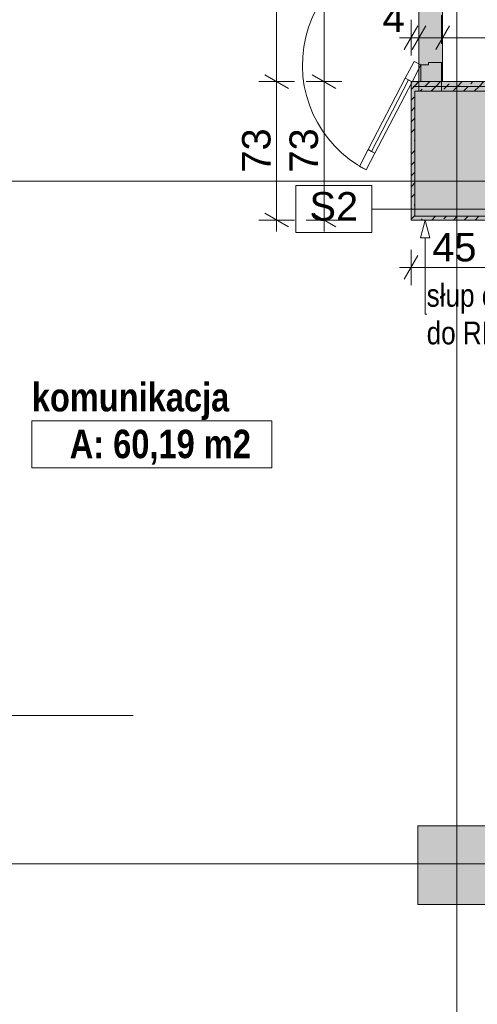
# Paper-space layout 'A-35 RZUT - PIĘTRO 5' of a CAD drawing. Header units: millimetres. Extents: x 0 to 800, y 0 to 500.
# Tile 10 of 18: x 311 to 359, y 172 to 276. Entities that reach past the tile are written whole.
import ezdxf
from ezdxf.xclip import XClip

# ---------------------------------------------------------------- set-up
doc = ezdxf.new("R2010")
doc.units = ezdxf.units.MM
doc.header["$MEASUREMENT"] = 0
doc.header["$XCLIPFRAME"] = 0
for name, pattern in [('ACAD_ISO03W100', [300, 120, -180]), ('DASHDOTX2', [1000, 500, -250, 0, -250]), ('Przer. długie kreski', [2.5, 1.5, -1])]:
    doc.linetypes.add(name, pattern=pattern)
for name, color, linetype, lineweight in [('A_linie przekroju_Nr_pióra__1', 7, 'Continuous', 20), ('A_strefy_Nr_pióra__1', 7, 'Continuous', 20), ('A_wymiary_Nr_pióra__1', 7, 'Continuous', 20), ('A_wymiary_Nr_pióra__2', 8, 'Continuous', 13), ('A_ściany proj_Nr_pióra__1', 7, 'Continuous', 20), ('A_ściany proj_Nr_pióra__2', 8, 'Continuous', 13), ('A_ściany_Nr_pióra__1', 7, 'Continuous', 20), ('Drzwi Archicad_Nr_pióra__3', 252, 'Continuous', 13)]:
    doc.layers.add(name, color=color, linetype=linetype, lineweight=lineweight)
for name, color, linetype, lineweight, true_color in [('A_opis ścian_Nr_pióra__19', 7, 'Continuous', 5, 0x191919), ('A_opis_Nr_pióra__10', 7, 'Continuous', 13, 0x4b4b4b), ('A_opis_Nr_pióra__255', 7, 'Continuous', 15, 0x242424), ('A_opis_Nr_pióra__8', 7, 'Continuous', 13, 0x4c4c4c), ('A_osie_Nr_pióra__16', 7, 'Continuous', 5, 0x0f0f0f), ('A_ściany proj_Nr_pióra__10', 7, 'Continuous', 13, 0x4b4b4b), ('A_ściany proj_Nr_pióra__21', 7, 'Continuous', 5, 0xb0b0b0), ('A_ściany_Nr_pióra__10', 7, 'Continuous', 13, 0x4b4b4b)]:
    doc.layers.add(name, color=color, linetype=linetype, lineweight=lineweight, true_color=true_color)
for name, color, linetype in [('A_podrys', 7, 'Continuous'), ('A_ppoż proj', 7, 'Continuous'), ('A_ściany', 7, 'Continuous'), ('A_ściany proj', 7, 'Continuous')]:
    doc.layers.add(name, color=color, linetype=linetype)
doc.styles.add('STYL_AUTOMATYCZNY_1', font='arial.ttf')
doc.styles.add('STYL_AUTOMATYCZNY_2', font='ARIALN.TTF')
doc.styles.add('STYL_AUTOMATYCZNY_5', font='arial.ttf')
doc.styles.add('STYL_AUTOMATYCZNY_6', font='ARIALN.TTF')
pattern_1 = [(45, (-3193.4131, -631.401), (-1.1404925, 1.1404925), []), (45, (-3192.2726, -631.401), (-1.1404925, 1.1404925), [0.80646, -0.40322])]

# ---------------------------------------------------------------- blocks, each defined once
blk = doc.blocks.new('Rysunek_1_1', base_point=(-3193.41, -631.4))
at = {"layer": 'A_ppoż proj', "linetype": 'Continuous', "lineweight": 0, "true_color": 0x121212}
blk.add_hatch(color=250, dxfattribs=at).paths.add_polyline_path([(352.36, 269.25), (352.36, 254.65), (361.4, 254.65), (361.4, 265.25), (376.63, 265.25), (376.63, 266.25), (361, 266.25), (361, 255.05), (352.76, 255.05), (352.76, 268.25), (437.55, 268.25), (437.55, 266.9), (444.29, 266.9), (444.29, 259.9), (438.79, 259.9), (438.79, 188.62), (443.77, 188.62), (443.77, 181.62), (438.79, 181.62), (438.79, 177.25), (379.13, 177.25), (379.13, 176.25), (439.79, 176.25), (439.79, 181.22), (444.17, 181.22), (444.17, 189.02), (439.79, 189.02), (439.79, 259.5), (444.69, 259.5), (444.69, 267.3), (438.55, 267.3), (438.55, 269.25), (355.68, 269.25), (355.68, 308.25), (353.18, 308.25), (353.18, 269.25)])
at = {"layer": 'A_ściany', "linetype": 'Continuous', "lineweight": 0, "true_color": 0x000000}
for points in [[(361, 268.25), (352.76, 268.25), (352.76, 255.05), (361, 255.05)], [(361.18, 190.77), (353.06, 190.77), (353.06, 182.47), (361.18, 182.47)]]:
    blk.add_hatch(color=18, dxfattribs=at).paths.add_polyline_path(points)
at = {"layer": 'A_ściany proj', "linetype": 'Continuous', "lineweight": 0, "true_color": 0x4b4b4b}
h = blk.add_hatch(dxfattribs=at)
h.set_pattern_fill('FP_65_0001', color=251, style=0, pattern_type=2)
h.set_pattern_definition(pattern_1)
h.paths.add_polyline_path([(438.55, 269.25), (352.36, 269.25), (352.56, 268.75), (438.05, 268.75)])
h = blk.add_hatch(dxfattribs=at)
h.set_pattern_fill('FP_65_0001', color=251, style=0, pattern_type=2)
h.set_pattern_definition(pattern_1)
h.paths.add_polyline_path([(352.56, 268.75), (352.36, 269.25), (352.36, 268.75)])
h = blk.add_hatch(dxfattribs=at)
h.set_pattern_fill('FP_65_0001', color=251, style=0, pattern_type=2)
h.set_pattern_definition(pattern_1)
h.paths.add_polyline_path([(352.36, 268.25), (352.76, 268.25), (352.56, 268.75), (352.36, 268.75)])
h = blk.add_hatch(dxfattribs=at)
h.set_pattern_fill('FP_65_0001', color=251, style=0, pattern_type=2)
h.set_pattern_definition(pattern_1)
h.paths.add_polyline_path([(352.36, 268.25), (352.36, 254.65), (352.76, 255.05), (352.76, 268.25)])
h = blk.add_hatch(dxfattribs=at)
h.set_pattern_fill('FP_65_0001', color=251, style=0, pattern_type=2)
h.set_pattern_definition(pattern_1)
h.paths.add_polyline_path([(352.56, 268.75), (352.76, 268.25), (352.76, 268.75)])
h = blk.add_hatch(dxfattribs=at)
h.set_pattern_fill('FP_65_0001', color=251, style=0, pattern_type=2)
h.set_pattern_definition(pattern_1)
h.paths.add_polyline_path([(352.76, 268.25), (437.55, 268.25), (438.05, 268.75), (352.76, 268.75)])
h = blk.add_hatch(dxfattribs=at)
h.set_pattern_fill('FP_65_0001', color=251, style=0, pattern_type=2)
h.set_pattern_definition(pattern_1)
h.paths.add_polyline_path([(361, 255.05), (352.76, 255.05), (352.36, 254.65), (361.4, 254.65)])
at = {"layer": 'A_linie przekroju_Nr_pióra__1', "color": 7, "linetype": 'ACAD_ISO03W100', "lineweight": 20, "ltscale": 2}
blk.add_line((83.04, 202.41), (544.97, 202.41), dxfattribs=at)
at = {"layer": 'A_opis ścian_Nr_pióra__19', "color": 250, "linetype": 'Continuous', "lineweight": 5, "ltscale": 2, "true_color": 0x191919}
for p, q in [((348.21, 258.28), (340.21, 258.28)), ((340.21, 258.28), (340.21, 253.33)), ((348.21, 253.33), (348.21, 258.28)), ((348.21, 255.81), (368.21, 255.81)), ((340.21, 253.33), (348.21, 253.33))]:
    blk.add_line(p, q, dxfattribs=at)
at = {"layer": 'A_opis_Nr_pióra__255', "color": 250, "linetype": 'Continuous', "lineweight": 15, "ltscale": 2, "true_color": 0x242424}
for p, q in [((353.84, 254.65), (353.34, 252.78)), ((353.84, 254.65), (354.34, 252.78)), ((354.34, 252.78), (353.34, 252.78)), ((353.84, 252.78), (353.84, 244.71)), ((353.84, 244.71), (354, 244.71))]:
    blk.add_line(p, q, dxfattribs=at)
at = {"layer": 'A_osie_Nr_pióra__16', "color": 250, "linetype": 'DASHDOTX2', "lineweight": 5, "ltscale": 2, "true_color": 0x0f0f0f}
for p, q in [((357.18, 425.66), (357.18, 126.75)), ((544.97, 258.75), (96.57, 258.75)), ((544.97, 186.75), (96.57, 186.75))]:
    blk.add_line(p, q, dxfattribs=at)
at = {"layer": 'A_strefy_Nr_pióra__1', "color": 7, "linetype": 'Continuous', "lineweight": 20, "ltscale": 2}
for p, q in [((312.37, 233.47), (312.37, 228.53)), ((312.37, 233.47), (337.67, 233.47)), ((337.67, 233.47), (337.67, 228.53)), ((312.37, 228.53), (337.67, 228.53))]:
    blk.add_line(p, q, dxfattribs=at)
at = {"layer": 'A_wymiary_Nr_pióra__1', "color": 7, "linetype": 'Continuous', "lineweight": 20, "ltscale": 2}
for p, q in [((353.08, 275.12), (351.64, 272.62)), ((353.9, 275.12), (352.46, 272.62)), ((356.4, 275.12), (354.96, 272.62)), ((336.93, 269.97), (339.43, 268.53)), ((341.93, 269.97), (344.43, 268.53)), ((336.93, 255.37), (339.43, 253.93)), ((341.93, 255.37), (344.43, 253.93)), ((353.08, 250.9), (351.64, 248.4))]:
    blk.add_line(p, q, dxfattribs=at)
at = {"layer": 'A_wymiary_Nr_pióra__2', "color": 8, "linetype": 'Continuous', "lineweight": 13, "ltscale": 2}
for p, q in [((338.18, 269.25), (338.18, 308.25)), ((343.18, 269.25), (343.18, 307.25)), ((352.36, 272), (352.36, 275.75)), ((353.18, 272), (353.18, 275.75)), ((355.68, 272), (355.68, 275.75)), ((351.14, 273.87), (352.36, 273.87)), ((352.36, 273.87), (353.18, 273.87)), ((353.18, 273.87), (355.68, 273.87)), ((355.68, 273.87), (438.55, 273.87)), ((340.06, 269.25), (336.31, 269.25)), ((338.18, 254.65), (338.18, 269.25)), ((345.06, 269.25), (341.31, 269.25)), ((343.18, 254.65), (343.18, 269.25)), ((340.06, 254.65), (336.31, 254.65)), ((338.18, 253.43), (338.18, 254.65)), ((345.06, 254.65), (341.31, 254.65)), ((343.18, 253.43), (343.18, 254.65)), ((352.36, 247.77), (352.36, 251.52)), ((351.14, 249.65), (352.36, 249.65)), ((352.36, 249.65), (361.4, 249.65))]:
    blk.add_line(p, q, dxfattribs=at)
at = {"layer": 'A_ściany proj_Nr_pióra__1', "color": 7, "linetype": 'Continuous', "lineweight": 20, "ltscale": 2, "flags": 128}
for points in [[(438.55, 269.25), (352.36, 269.25)], [(352.36, 268.25), (352.36, 254.65)], [(352.76, 268.25), (437.55, 268.25)], [(352.76, 255.05), (352.76, 268.25)], [(352.36, 254.65), (361.4, 254.65)], [(361, 255.05), (352.76, 255.05)]]:
    blk.add_lwpolyline(points, dxfattribs=at)
at = {"layer": 'A_ściany proj_Nr_pióra__10', "color": 251, "linetype": 'Continuous', "lineweight": 13, "ltscale": 2, "true_color": 0x4b4b4b}
for p, q in [((352.56, 268.75), (438.05, 268.75)), ((438.05, 268.75), (352.56, 268.75))]:
    blk.add_line(p, q, dxfattribs=at)
at = {"layer": 'A_ściany proj_Nr_pióra__2', "color": 8, "linetype": 'Continuous', "lineweight": 13, "ltscale": 2, "flags": 128}
for points in [[(352.36, 269.25), (352.36, 268.75)], [(352.36, 268.75), (352.36, 268.25)]]:
    blk.add_lwpolyline(points, dxfattribs=at)
at = {"layer": 'A_ściany proj_Nr_pióra__21', "color": 253, "linetype": 'Continuous', "lineweight": 5, "ltscale": 2, "true_color": 0xb0b0b0}
for p, q in [((353.38, 269.25), (353.18, 269.25)), ((353.43, 269.25), (353.38, 269.25)), ((353.68, 269.25), (353.43, 269.25)), ((355.18, 269.25), (353.68, 269.25)), ((355.43, 269.25), (355.18, 269.25)), ((355.68, 269.25), (355.43, 269.25))]:
    blk.add_line(p, q, dxfattribs=at)
at = {"layer": 'A_ściany_Nr_pióra__1', "color": 7, "linetype": 'Continuous', "lineweight": 20, "ltscale": 2, "flags": 128}
for points in [[(361, 268.25), (352.76, 268.25)], [(352.76, 268.25), (352.76, 255.05)], [(352.76, 255.05), (361, 255.05)], [(361.18, 190.77), (353.06, 190.77)], [(353.06, 190.77), (353.06, 182.47)], [(353.06, 182.47), (361.18, 182.47)]]:
    blk.add_lwpolyline(points, dxfattribs=at)
at = {"layer": 'A_ściany_Nr_pióra__10', "color": 251, "linetype": 'Przer. długie kreski', "lineweight": 13, "ltscale": 2, "true_color": 0x4b4b4b}
for p, q in [((353.18, 268.25), (353.18, 307.81)), ((355.56, 268.25), (355.56, 307.81))]:
    blk.add_line(p, q, dxfattribs=at)
at = {"layer": 'Drzwi Archicad_Nr_pióra__3', "color": 252, "linetype": 'Przer. długie kreski', "lineweight": 13, "ltscale": 2}
for p, q in [((353.18, 269.25), (353.18, 307.25)), ((355.68, 269.25), (355.68, 307.25))]:
    blk.add_line(p, q, dxfattribs=at)
at = {"layer": 'Drzwi Archicad_Nr_pióra__3', "color": 252, "linetype": 'Continuous', "lineweight": 13, "ltscale": 2}
for p, q in [((352.67, 271.38), (351.75, 269.6)), ((352.46, 269.23), (353.38, 271.01)), ((353.38, 271.01), (352.67, 271.38)), ((354.18, 271.01), (353.38, 271.01)), ((353.38, 271.01), (353.38, 269.25)), ((355.68, 271.25), (354.18, 271.25)), ((354.18, 271.25), (354.18, 271.01)), ((355.68, 269.25), (355.68, 271.25)), ((348.2, 261.89), (352.1, 269.42)), ((351.75, 269.6), (352.46, 269.23)), ((353.38, 269.25), (353.18, 269.25)), ((353.38, 269.25), (355.68, 269.25)), ((353.43, 269.25), (353.38, 269.25)), ((353.43, 269.25), (353.38, 269.25)), ((353.68, 269.25), (353.43, 269.25)), ((353.68, 269.25), (353.43, 269.25)), ((355.18, 269.25), (353.68, 269.25)), ((355.18, 269.25), (353.68, 269.25)), ((355.43, 269.25), (355.18, 269.25)), ((355.43, 269.25), (355.18, 269.25)), ((355.68, 269.25), (355.43, 269.25)), ((355.68, 269.25), (355.43, 269.25)), ((347.84, 262.08), (346.92, 260.3)), ((347.63, 259.93), (348.55, 261.71)), ((348.55, 261.71), (347.84, 262.08)), ((346.92, 260.3), (347.63, 259.93))]:
    blk.add_line(p, q, dxfattribs=at)
at = {"layer": 'Drzwi Archicad_Nr_pióra__3', "color": 252, "linetype": 'Continuous', "lineweight": 13, "ltscale": 2, "flags": 128}
for points in [[(348.2, 261.89), (352.1, 269.42), (351.75, 269.6), (347.84, 262.08)], [(348.55, 261.71), (352.46, 269.23), (352.1, 269.42), (348.2, 261.89)]]:
    blk.add_lwpolyline(points, close=True, dxfattribs=at)
at = {"layer": 'Drzwi Archicad_Nr_pióra__3', "color": 252, "linetype": 'Continuous', "lineweight": 13, "ltscale": 2}
blk.add_arc((353.38, 271.01), 12.48, 90, 242.5547, dxfattribs=at)
at = {"layer": 'A_opis ścian_Nr_pióra__19', "color": 250, "linetype": 'Continuous', "lineweight": 5, "true_color": 0x191919, "insert": (344.21, 257.6), "char_height": 3, "attachment_point": 2, "style": 'STYL_AUTOMATYCZNY_1'}
blk.add_mtext('\\A1;{\\pqc;\\fArial|b0|i0|c238|p0;\\W1.000000;S2}', dxfattribs=at)
at = {"layer": 'A_opis_Nr_pióra__10', "color": 251, "linetype": 'Continuous', "lineweight": 13, "true_color": 0x4b4b4b, "insert": (354, 244.71), "char_height": 2.4, "width": 19.8779, "attachment_point": 4, "line_spacing_factor": 0.99198, "style": 'STYL_AUTOMATYCZNY_2'}
blk.add_mtext('\\A1;{\\pql;\\fArial Narrow|b0|i0|c238|p0;\\W1.000000;słup obudować do REI120}', dxfattribs=at)
at = {"layer": 'A_opis_Nr_pióra__8', "color": 251, "linetype": 'Continuous', "lineweight": 13, "true_color": 0x4c4c4c, "insert": (363.03, 165.34), "char_height": 2.4, "width": 36.2405, "attachment_point": 6, "line_spacing_factor": 0.99263, "style": 'STYL_AUTOMATYCZNY_2'}
blk.add_mtext('\\A1;{\\pqr;\\fArial Narrow|b0|i0|c238|p0;\\W1.000000;drzwi podłączone do SSP; pozostają w pozycji otwartej, zwalniane w trakcie pożaru}', dxfattribs=at)
at = {"layer": 'A_strefy_Nr_pióra__1', "color": 7, "linetype": 'Continuous', "lineweight": 20, "char_height": 3, "attachment_point": 1, "style": 'STYL_AUTOMATYCZNY_6'}
for s, insert in [('\\A1;{\\pql;\\fArial Narrow|b1|i0|c238|p0;\\W1.000000;komunikacja}', (312.37, 237.47)), ('\\A1;{\\pql;\\fArial Narrow|b1|i0|c238|p0;\\W1.000000;A: 60,19 m2}', (316.37, 232.54))]:
    blk.add_mtext(s, dxfattribs=dict(at, insert=insert))
at = {"layer": 'A_wymiary_Nr_pióra__1', "color": 7, "linetype": 'Continuous', "lineweight": 20, "char_height": 3, "attachment_point": 7, "style": 'STYL_AUTOMATYCZNY_5'}
for s, insert, width in [('\\A1;{\\pql;\\fArial|b0|i0|c238|p0;\\W1.000000;4}', (349.35, 274.47), 2.2882), ('\\A1;{\\pql;\\fArial|b0|i0|c238|p0;\\W1.000000;45}', (354.59, 250.25), 4.5763)]:
    blk.add_mtext(s, dxfattribs=dict(at, insert=insert, width=width))
at = {"layer": 'A_wymiary_Nr_pióra__1', "color": 7, "linetype": 'Continuous', "lineweight": 20, "char_height": 3, "width": 4.5763, "attachment_point": 7, "rotation": 90, "style": 'STYL_AUTOMATYCZNY_5'}
for insert in [(337.58, 259.66), (342.58, 259.66)]:
    blk.add_mtext('\\A1;{\\pql;\\fArial|b0|i0|c238|p0;\\W1.000000;73}', dxfattribs=dict(at, insert=insert))

psp = doc.layouts.new('A-35 RZUT - PIĘTRO 5')

# ---------------------------------------------------------------- block references
at = {"layer": 'A_podrys', "color": 37, "linetype": 'Continuous', "lineweight": 5, "true_color": 0x656532}
ref = psp.add_blockref('Rysunek_1_1', (-3193.41, -631.4), dxfattribs=at)
XClip(ref).set_block_clipping_path([(44.069637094, 126.7487186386), (544.9695795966, 478.1668323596)])

doc.saveas('drawing.dxf')
